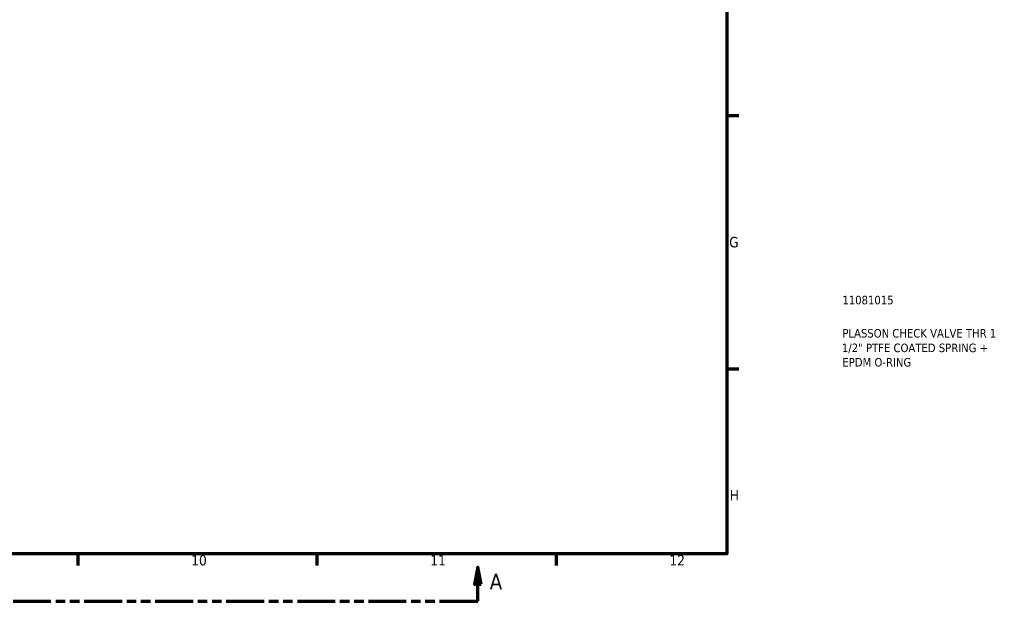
# Model space of a CAD drawing. Header units: millimetres. Extents: x 0 to 958, y -378 to 731.
# Tile 4 of 12: x 614 to 902, y 6 to 177. Entities that reach past the tile are written whole.
import ezdxf

# ---------------------------------------------------------------- set-up
doc = ezdxf.new("R2010")
doc.units = ezdxf.units.MM
doc.linetypes.add('DOUBLE_DASH_CHAIN', pattern=[1.2403, 0.6614, -0.0827, 0.1654, -0.0827, 0.1654, -0.0827])
for name, color, linetype, lineweight in [('Border (ANSI)', 7, 'Continuous', 70), ('Section Line (ANSI)', 7, 'DOUBLE_DASH_CHAIN', 70), ('Title (ISO)', 7, 'Continuous', 50)]:
    doc.layers.add(name, color=color, linetype=linetype, lineweight=lineweight)
doc.styles.add('Label Text (ANSI)', font='tahoma.ttf')
doc.styles.add('Note Text (ANSI)', font='tahoma.ttf')
doc.styles.add('Note Text (ISO)', font='tahoma.ttf')

# ---------------------------------------------------------------- blocks, each defined once
blk = doc.blocks.new('Borders Default Border')
at = {"layer": 'Border (ANSI)'}
for p, q in [((821, 148.5), (824.45, 148.5)), ((821, 74.25), (824.45, 74.25)), ((630.75, 20), (630.75, 16.55)), ((700.83, 20), (700.83, 16.55)), ((770.92, 20), (770.92, 16.55))]:
    blk.add_line(p, q, dxfattribs=at)
at = {"layer": 'Border (ANSI)', "flags": 128}
blk.add_lwpolyline([(20, 20), (20, 574), (821, 574), (821, 20), (20, 20)], dxfattribs=at)
at = {"layer": 'Border (ANSI)', "attachment_point": 7, "style": 'Note Text (ANSI)'}
for s, insert, char_height in [('G', (821.66, 109.79), 3.05), ('H', (821.81, 35.6), 3.05), ('10', (663.96, 16.49), 3.048), ('11', (734.04, 16.55), 3.048), ('12', (804.13, 16.55), 3.048)]:
    blk.add_mtext(s, dxfattribs=dict(at, insert=insert, char_height=char_height))
blk = doc.blocks.new('Title Blocks ISO')
at = {"layer": 'Title (ISO)', "color": 232, "true_color": 0xca0064, "style": 'Note Text (ISO)'}
for tag, p in [('PART_NUMBER_001', (33.84, 73.13)), ('DESCRIPTION_001', (33.84, 63.4)), ('DESCRIPTION_002', (33.71, 59.12)), ('DESCRIPTION_003', (33.84, 54.9))]:
    blk.add_attdef(tag, p, '', height=2.5, dxfattribs=at)
blk = doc.blocks.new('2dTransSection0')
at = {"layer": 'Section Line (ANSI)', "linetype": 'Continuous'}
for p, q in [((340.92, 16.03), (339.92, 11.03)), ((340.92, 11.03), (340.92, 16.03)), ((341.92, 11.03), (340.92, 16.03)), ((747.97, 16.03), (746.97, 11.03)), ((747.97, 11.03), (747.97, 16.03)), ((748.97, 11.03), (747.97, 16.03)), ((339.92, 11.03), (341.92, 11.03)), ((340.92, 6.03), (340.92, 11.03)), ((746.97, 11.03), (748.97, 11.03)), ((747.97, 6.03), (747.97, 11.03)), ((340.92, 6.03), (352.15, 6.03)), ((736.74, 6.03), (747.97, 6.03))]:
    blk.add_line(p, q, dxfattribs=at)
at = {"layer": 'Section Line (ANSI)', "linetype": 'DOUBLE_DASH_CHAIN', "ltscale": 16.796631}
blk.add_line((340.92, 6.03), (747.97, 6.03), dxfattribs=at)
at = {"layer": 'Section Line (ANSI)', "linetype": 'Continuous', "flags": 128}
for points in [[(341.92, 11.03), (340.92, 16.03), (339.92, 11.03), (341.92, 11.03)], [(748.97, 11.03), (747.97, 16.03), (746.97, 11.03), (748.97, 11.03)]]:
    blk.add_lwpolyline(points, dxfattribs=at)
at = {"layer": 'Section Line (ANSI)'}
for points in [[(341.92, 11.03), (340.92, 16.03), (339.92, 11.03), (341.92, 11.03)], [(748.97, 11.03), (747.97, 16.03), (746.97, 11.03), (748.97, 11.03)]]:
    blk.add_solid(points, dxfattribs=at)
at = {"layer": 'Section Line (ANSI)', "char_height": 4.57, "attachment_point": 7, "style": 'Label Text (ANSI)'}
for insert in [(333.56, 9.53), (751.45, 9.53)]:
    blk.add_mtext('A', dxfattribs=dict(at, insert=insert))

msp = doc.modelspace()

# ---------------------------------------------------------------- block references
msp.add_blockref('Borders Default Border', (0, 0))
msp.add_blockref('Title Blocks ISO', (821, 20)).add_auto_attribs({'PART_NUMBER_001': '11081015', 'DESCRIPTION_001': 'PLASSON CHECK VALVE THR 1', 'DESCRIPTION_002': '1/2" PTFE COATED SPRING +', 'DESCRIPTION_003': 'EPDM O-RING'})
at = {"layer": 'Section Line (ANSI)'}
msp.add_blockref('2dTransSection0', (0, 0), dxfattribs=at)

doc.saveas('drawing.dxf')
